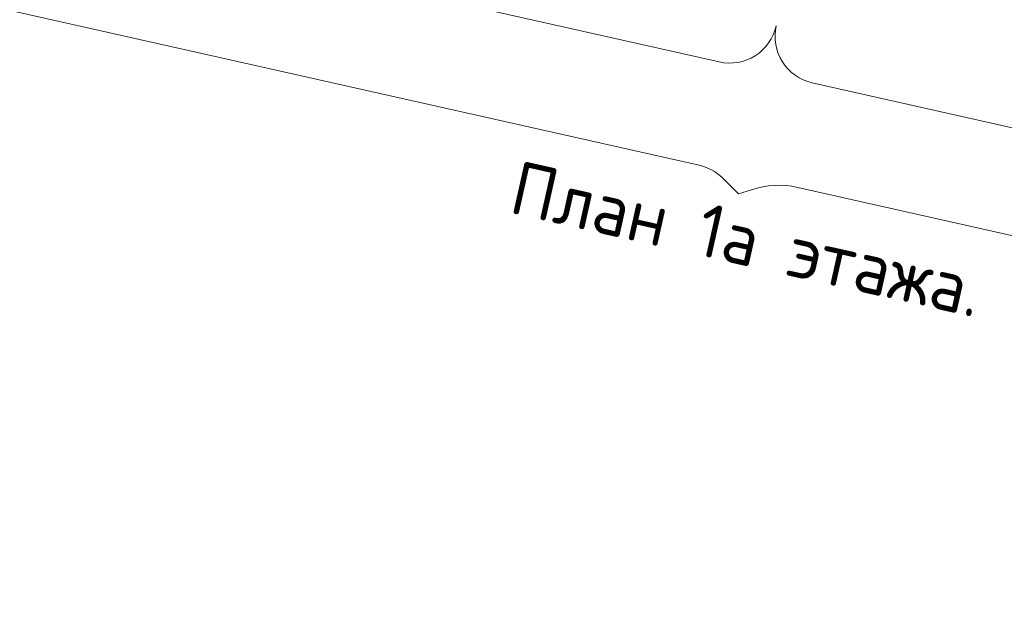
# Model space of a CAD drawing. Header units: millimetres. Extents: x -7218511 to -6645009, y 6003432 to 6221853.
# Tile 3 of 147: x -7174699 to -7163581, y 6116614 to 6123380. Entities that reach past the tile are written whole.
import ezdxf

# ---------------------------------------------------------------- set-up
doc = ezdxf.new("R2010")
doc.units = ezdxf.units.MM
doc.header["$MEASUREMENT"] = 0
for name, color, linetype, lineweight in [('АР-текст_наименование_Ном._пера__1', 7, 'Continuous', 0), ('АР-Чертеж-Оси_Осевые размеры.АР_Ном._пера__1', 7, 'Continuous', 0), ('АР-Чертеж-Оси_Осевые размеры.АР_Ном._пера__120', 7, 'Continuous', 0)]:
    doc.layers.add(name, color=color, linetype=linetype, lineweight=lineweight)
doc.layers.add('АР-Чертеж-Оси_Осевые размеры.АР', color=7, linetype='Continuous')
doc.styles.add('РЎР“Р•РќР•Р\xa0Р\x98Р\xa0_РЎРўР\x98Р›Р¬_1', font='GOST_Common.ttf')
doc.styles.add('РЎР“Р•РќР•Р\xa0Р\x98Р\xa0_РЎРўР\x98Р›Р¬_4', font='GOTHIC.TTF')
doc.dimstyles.new('СГЕНЕРИР_СТИЛЬ__8', dxfattribs={"dimtxt": 400, "dimasz": 332.5, "dimexe": 0.18, "dimexo": 0.0625, "dimgap": 0, "dimtad": 1, "dimdec": 0, "dimzin": 0, "dimdsep": 46, "dimtxsty": 'РЎР“Р•РќР•Р\xa0Р\x98Р\xa0_РЎРўР\x98Р›Р¬_4', "dimblk": 'ARROWHEAD_6', "dimblk1": 'ARROWHEAD_6', "dimblk2": 'ARROWHEAD_6', "dimcen": 0.09, "dimse1": 1, "dimse2": 1, "dimclrd": 7, "dimclre": 7, "dimclrt": 7, "dimazin": 0, "dimtfac": 1, "dimtdec": 4, "dimtmove": 0, "dimatfit": 3, "dimfxl": 1, "dimtolj": 1, "dimtzin": 0, "dimarcsym": 0})

# ---------------------------------------------------------------- blocks, each defined once
blk = doc.blocks.new('*D563', base_point=(-6566190, 6562678))
at = {"layer": 'АР-Чертеж-Оси_Осевые размеры.АР_Ном._пера__1', "color": 7, "linetype": 'Continuous', "lineweight": 0, "transparency": 16777216}
for p, q in [((-7187101, 6131230), (-7165470, 6126372)), ((-7165542, 6126052), (-7165398, 6126692)), ((-7165261, 6126504), (-7165679, 6126240)), ((-7165470, 6126372), (-7142677, 6121253)), ((-7142749, 6120933), (-7142605, 6121573)), ((-7142886, 6121121), (-7142468, 6121385)), ((-7142677, 6121253), (-7142421, 6121196))]:
    blk.add_line(p, q, dxfattribs=at)
at = {"layer": 'АР-Чертеж-Оси_Осевые размеры.АР_Ном._пера__1', "color": 7, "lineweight": 0, "transparency": 16777216, "insert": (-7154896, 6124079), "char_height": 400, "attachment_point": 7, "rotation": 347.3417, "style": 'РЎР“Р•РќР•Р\xa0Р\x98Р\xa0_РЎРўР\x98Р›Р¬_4'}
blk.add_mtext('\\A1;{\\pql;\\fCentury Gothic|b0|i0|c204|p0;\\W1.000000;23\xa0360}', dxfattribs=at)
blk = doc.blocks.new('ARROWHEAD_6')
at = {"color": 0, "linetype": 'Continuous', "lineweight": 0}
for p, q in [((-0.5, -0.5), (0.5, 0.5)), ((0, 0), (-1, 0))]:
    blk.add_line(p, q, dxfattribs=at)

msp = doc.modelspace()

# ---------------------------------------------------------------- linework, layer by layer
at = {"layer": 'АР-Чертеж-Оси_Осевые размеры.АР_Ном._пера__120', "color": 7, "linetype": 'Continuous', "lineweight": 0}
for points in [[(-7187989.9, 6126998, 0.4142136), (-7187582.8, 6126355.1), (-7167027.2, 6121738.5, -0.1418046), (-7166765, 6121594.3), (-7166583.4, 6121413.1)], [(-7176458.6, 6124846.4), (-7176312.7, 6124895.1, -0.1365629), (-7175788.3, 6124921.6), (-7166800.2, 6122902.9, 0.4142136), (-7166157.3, 6123310)], [(-7166157.3, 6123310, 0.4142136), (-7165750.3, 6122667.1), (-7155223.3, 6120302.8, -0.1418046), (-7154961.2, 6120158.7), (-7154779.5, 6119977.4)], [(-7166583.4, 6121413.1), (-7166437.5, 6121461.7, -0.1365629), (-7165913.1, 6121488.2), (-7144267.5, 6116626.7, 0.4142136), (-7143624.6, 6117033.8)]]:
    msp.add_lwpolyline(points, format="xyb", dxfattribs=at)

# ---------------------------------------------------------------- texts
at = {"layer": 'АР-текст_наименование_Ном._пера__1', "color": 7, "linetype": 'Continuous', "lineweight": 0, "insert": (-7163907.3, 6120018.2), "char_height": 600, "attachment_point": 9, "rotation": 347.34238, "style": 'РЎР“Р•РќР•Р\xa0Р\x98Р\xa0_РЎРўР\x98Р›Р¬_1'}
msp.add_mtext('\\A1;{\\pqr;\\fGOST Common|b0|i0|c204|p0;\\W1.000000;План \\fGOST Common|b0|i0|c204|p0;\\W1.000000;1а этажа.}', dxfattribs=at)

# ---------------------------------------------------------------- dimensions: what is measured, and where the dimension line sits
at = {"layer": 'АР-Чертеж-Оси_Осевые размеры.АР', "color": 7, "linetype": 'Continuous', "lineweight": 0}
dim = msp.add_linear_dim(base=(-7142677.4, 6121253.1), p1=(-7165787.4, 6124957.3), p2=(-7142595.3, 6121618.3), angle=347.34172, dimstyle='СГЕНЕРИР_СТИЛЬ__8', dxfattribs=at)
dim.commit()
dim.dimension.update_dxf_attribs({"geometry": '*D563', "text_midpoint": (-7154034.6, 6124090.8), "dimtype": 160, "text_rotation": 347.34172})

doc.saveas('drawing.dxf')
